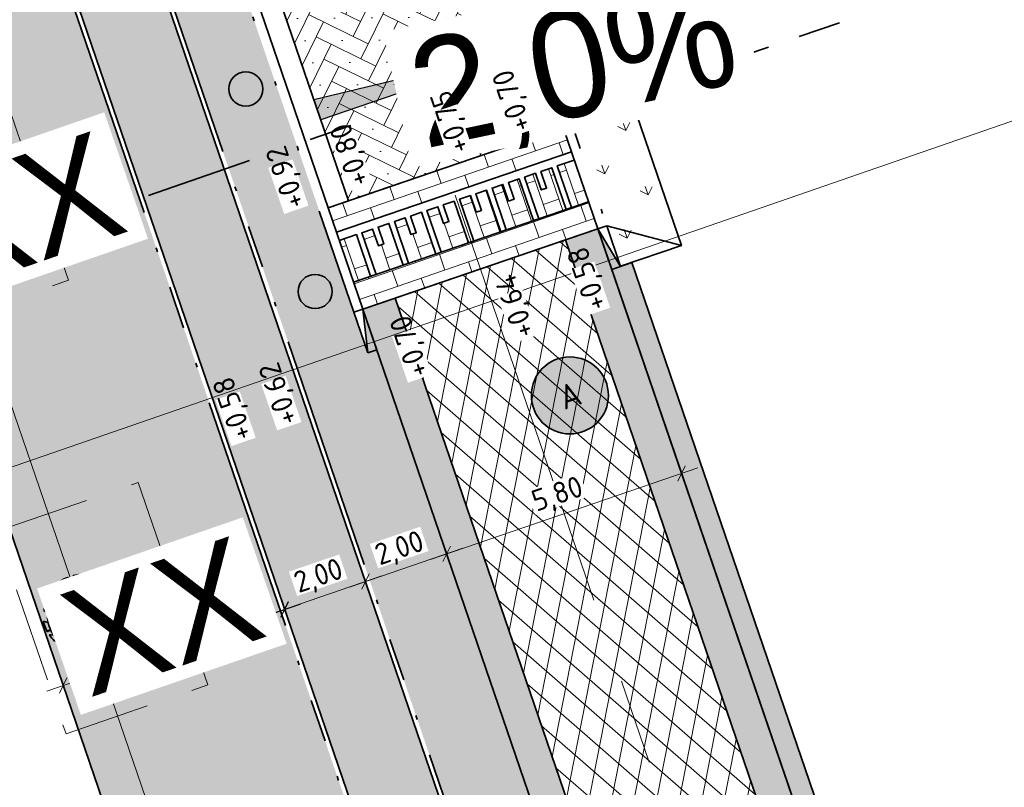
# Model space of a CAD drawing. Header units: metres. Extents: x 264779 to 275389, y 575281 to 580396.
# Tile 142 of 174: x 265524 to 265547, y 576939 to 576957. Entities that reach past the tile are written whole.
import ezdxf
from ezdxf.enums import TextEntityAlignment as Align

# ---------------------------------------------------------------- set-up
doc = ezdxf.new("R2018")
doc.units = ezdxf.units.M
doc.set_wipeout_variables(frame=1)
for name, pattern in [('AL-TEKENBLADGRENS', [11.5, 2.5, -1.5, 1, -1.5, 1, -1.5, 2.5]), ('AM-AS', [16, 10, -2, 2, -2]), ('B-WE-RI-HWA_HUISAANSLUITING_PVC_125-G', [10, 3.25, -0.75, 1.25, -0.75, 1.25, -0.75, 1.25, -0.75]), ('B-WE-VH-KANTOPSLUITING_OPSLUITBAND_[AFMETINGEN1]-G', [10, 5.5, -0.875, 0, -0.875, 1, -0.875, 0, -0.875]), ('B-WE-VH-KANTOPSLUITING_TROTTOIRBAND_RWS_[AFMETINGEN1]-G', [10, 2.5, -1.5, 0, -1.5, 0, -1.5, 0, -1.5, 0, -1.5]), ('HIDDEN', [9.525, 6.35, -3.175])]:
    doc.linetypes.add(name, pattern=pattern)
for name, color, linetype, lineweight, true_color in [('B-WE-KL-TRACE-A', 9, 'Continuous', 13, 0x808080), ('N-GV-GR-BOOM-S', 7, 'Continuous', 35, 0x00a500), ('N-GV-GR-GRAS_BERMKRUIDENMENGSEL-A', 7, 'Continuous', 18, 0x00a500), ('N-OI-RI-BELUCHTINGSDRAINAGE_PVC_160-G', 3, 'B-WE-RI-DRAINAGE_PVC_160-G', 35, 0x00ff00), ('N-OI-RI-HWA_KOLKAANSLUITING_PVC_160-G', 150, 'B-WE-RI-HWA_HUISAANSLUITING_PVC_125-G', 35, 0x007fff), ('N-WE-RI-HWA_KOLK-S', 150, 'Continuous', 25, 0x007fff), ('N-WE-VH-VERHARDING_STRAATBAKSTEEN_DIKFORMAAT_HALF_ROOD-PAARS -A', 7, 'Continuous', 18, 0xa45729), ('N-WE-VH-VERHARDING_STRAATBAKSTEEN_DIKFORMAAT_KEPER-ROOD-PAARS-A', 7, 'Continuous', 18, 0xa45729), ('N-WE-VH-VERHARDING_STRAATBAKSTEEN_WAALFORMAAT_HALF_PAARS-BRUIN-A', 7, 'Continuous', 18, 0x66332b)]:
    doc.layers.add(name, color=color, linetype=linetype, lineweight=lineweight, true_color=true_color)
for name, color, linetype, lineweight in [('N-WA-RI-DETAIL1-G', 1, 'HIDDEN', 18), ('N-WE-AM-AS-G', 10, 'AM-AS', 18), ('N-WE-GW-BERM-G', 90, 'Continuous', 35), ('N-WE-GW-TALUD_KRUIN-G', 3, 'Continuous', 35), ('N-WE-OG-TOPOGRAFIE-G', 7, 'Continuous', 35), ('N-WE-VH-GOOT_SBS-G', 40, 'Continuous', 35), ('N-WE-VH-KANTOPSLUITING_ELEMENT_EINDVERLOOPBAND_110-220x250-G', 40, 'Continuous', 35), ('N-WE-VH-KANTOPSLUITING_OPSLUITBAND_100x200-G', 60, 'B-WE-VH-KANTOPSLUITING_OPSLUITBAND_[AFMETINGEN1]-G', 35), ('N-WE-VH-KANTOPSLUITING_TROTTOIRBAND_RWS_110-220x250-G', 60, 'B-WE-VH-KANTOPSLUITING_TROTTOIRBAND_RWS_[AFMETINGEN1]-G', 35), ('N-WE-VH-VERHARDING_ASFALT-A', 40, 'Continuous', 18), ('N-WE-VH-VERHARDING_ASFALT-G', 40, 'Continuous', 35), ('N-WE-VH-VERHARDING_ASFALT_SLIJTLAAG-A', 40, 'Continuous', 18), ('N-WE-VH-VERHARDING_BETON-A', 254, 'Continuous', 18), ('N-WE-VH-VERHARDING_STRAATBAKSTEEN_DIKFORMAAT_KEPER-G', 40, 'Continuous', 35), ('N-WE-VH-VERHARDING_STRAATBAKSTEEN_WAALFORMAAT_HALF-G', 40, 'Continuous', 35), ('N-XX-AL-HOOGTELABEL-T25-M', 7, 'Continuous', 25), ('N-XX-AL-TOPOGRAFIE-G', 7, 'Continuous', 35), ('N-XX-AL-VERWIJZING-S', 7, 'Continuous', 25), ('X-XX-AL-AANPIJLING-T25', 7, 'Continuous', 25), ('X-XX-AL-SITUATIEGRENS-G', 7, 'AL-TEKENBLADGRENS', 35), ('X-XX-AL-VERKANTING_ÉÉN_OOR-S', 7, 'Continuous', 25)]:
    doc.layers.add(name, color=color, linetype=linetype, lineweight=lineweight)
doc.layers.add('X-XX-AL-HULPLAAG-G', color=6, linetype='Continuous', lineweight=18, plot=False)
doc.styles.add('NLCS-ISO', font='NLCS-ISO.ttf')
doc.styles.add('NLCS-ISO-ANNOTATIVE-T25', font='NLCS-ISO.ttf', dxfattribs={"height": 2.5})
doc.styles.add('NLCS-ISO-M1000-T25', font='NLCS-ISO.ttf', dxfattribs={"height": 2.5})
doc.styles.get("Standard").update_dxf_attribs({"font": 'arial.ttf'})
doc.linetypes.add('B-WE-RI-DRAINAGE_PVC_160-G', pattern='A,10.25,-3,[160,NLCS.shx,S=0.25,R=0,X=0,Y=0],-3.5,["o",Standard,S=1,R=0,X=-0.35,Y=-0.35],-3.25', length=20)
doc.dimstyles.new('NLCS-ANNOTATIVE-T25-SCHRAP', dxfattribs={"dimtxt": 2.5, "dimasz": 1.4, "dimexe": 2, "dimexo": 2, "dimgap": 0.7, "dimtad": 1, "dimzin": 0, "dimtxsty": 'NLCS-ISO-ANNOTATIVE-T25', "dimblk": 'OBLIQUE', "dimcen": 2.5, "dimdle": 2, "dimclrd": 256, "dimclre": 256, "dimclrt": 256, "dimadec": 1, "dimazin": 0, "dimtfac": 1, "dimtofl": 0, "dimtmove": 1, "dimatfit": 0, "dimldrblk": 'OBLIQUE', "dimfxl": 2, "dimfxlon": 1, "dimtfillclr": 256, "dimtolj": 1, "dimtzin": 0, "dimlwd": 18, "dimlwe": 18, "dimarcsym": 0})
pattern_1 = [(109.0885258, (229379.4453, 679350.7839), (-1.011904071, 0.491604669), [0.2109375, -1.380052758]), (64.0885258, (229379.4453, 679350.7839), (-1.011904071, 0.491604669), [0.2109375, -0.9140625]), (154.0885258, (229379.4453, 679350.7839), (-0.491604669, -1.011904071), [0.2109375, -0.9140625])]
pattern_2 = [(289.04055237, (459988.66657, 1037120.4649), (0.930197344, -0.91073834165), [0.388125, -0.388125]), (19.040552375, (459988.66657, 1037120.4649), (-0.1266208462, 0.3668898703), [])]
pattern_3 = [(63.89148067, (53431.0888, 115509.4455), (-1.01020742, 0.4950817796), []), (63.89148067, (53431.1034, 115509.4029), (-0.50510371, 0.2475408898), [-0.16875, 0.225, -0.16875]), (63.89148067, (53431.118, 115509.3603), (-1.01020742, 0.4950817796), []), (153.89148067, (53431.0888, 115509.4455), (-0.4950817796, -1.01020742), []), (153.89148067, (53431.1034, 115509.4029), (-0.2475408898, -0.50510371), [-0.16875, 0.225, -0.16875]), (153.89148067, (53431.118, 115509.3603), (-0.4950817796, -1.01020742), [])]

# ---------------------------------------------------------------- blocks, each defined once
blk = doc.blocks.new('_Oblique')
at = {"color": 0, "linetype": 'ByBlock', "lineweight": -2}
blk.add_line((-0.5, -0.5), (0.5, 0.5), dxfattribs=at)
blk = doc.blocks.new('*D285')
at = {"layer": 'Defpoints', "color": 0, "transparency": 16777216}
for p in [(265532.356, 576950.047), (265532.419, 576943.686), (265532.419, 576943.686)]:
    blk.add_point(p, dxfattribs=at)
at = {"layer": 'X-XX-AL-AANPIJLING-T25', "lineweight": 18, "transparency": 16777216}
for p, q in [((265534.182, 576944.712), (265534.441, 576943.955)), ((265534.69, 576944.463), (265532.041, 576943.557)), ((265532.419, 576943.686), (265532.549, 576943.308))]:
    blk.add_line(p, q, dxfattribs=at)
at = {"layer": 'X-XX-AL-AANPIJLING-T25', "lineweight": 18, "transparency": 16777216, "xscale": 0.28, "yscale": 0.28, "zscale": 0.28}
for p, rotation in [((265534.312, 576944.334), 18.89148066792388), ((265532.419, 576943.686), 198.8914806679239)]:
    blk.add_blockref('_Oblique', p, dxfattribs=dict(at, rotation=rotation))
at = {"layer": 'X-XX-AL-AANPIJLING-T25', "transparency": 16777216, "insert": (265533.223, 576944.426), "char_height": 0.5, "attachment_point": 5, "rotation": 18.8915, "style": 'NLCS-ISO-ANNOTATIVE-T25', "bg_fill": 3, "box_fill_scale": 1.1, "bg_fill_color": 256, "bg_fill_true_color": 13158600, "bg_fill_transparency": 0}
blk.add_mtext('\\A1;2,00', dxfattribs=at)
blk = doc.blocks.new('*D286')
at = {"layer": 'Defpoints', "color": 0, "transparency": 16777216}
for p in [(265532.419, 576943.686), (265530.527, 576943.039), (265530.527, 576943.039)]:
    blk.add_point(p, dxfattribs=at)
at = {"layer": 'X-XX-AL-AANPIJLING-T25', "lineweight": 18, "transparency": 16777216}
for p, q in [((265532.798, 576943.816), (265530.149, 576942.909)), ((265532.419, 576943.686), (265532.549, 576943.308)), ((265530.527, 576943.039), (265530.657, 576942.66))]:
    blk.add_line(p, q, dxfattribs=at)
at = {"layer": 'X-XX-AL-AANPIJLING-T25', "lineweight": 18, "transparency": 16777216, "xscale": 0.28, "yscale": 0.28, "zscale": 0.28}
for p, rotation in [((265532.419, 576943.686), 18.89148066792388), ((265530.527, 576943.039), 198.8914806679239)]:
    blk.add_blockref('_Oblique', p, dxfattribs=dict(at, rotation=rotation))
at = {"layer": 'X-XX-AL-AANPIJLING-T25', "transparency": 16777216, "insert": (265531.331, 576943.779), "char_height": 0.5, "attachment_point": 5, "rotation": 18.8915, "style": 'NLCS-ISO-ANNOTATIVE-T25', "bg_fill": 3, "box_fill_scale": 1.1, "bg_fill_color": 256, "bg_fill_true_color": 13158600, "bg_fill_transparency": 0}
blk.add_mtext('\\A1;2,00', dxfattribs=at)
blk = doc.blocks.new('*D293')
at = {"layer": 'Defpoints', "color": 0, "transparency": 16777216}
for p in [(265530.527, 576943.039), (265525.356, 576941.256), (265525.356, 576941.256)]:
    blk.add_point(p, dxfattribs=at)
at = {"layer": 'X-XX-AL-AANPIJLING-T25', "lineweight": 18, "transparency": 16777216}
for p, q in [((265530.909, 576943.157), (265524.978, 576941.127)), ((265530.531, 576943.027), (265530.66, 576942.649)), ((265525.356, 576941.256), (265525.486, 576940.878))]:
    blk.add_line(p, q, dxfattribs=at)
at = {"layer": 'X-XX-AL-AANPIJLING-T25', "lineweight": 18, "transparency": 16777216, "xscale": 0.28, "yscale": 0.28, "zscale": 0.28}
for p, rotation in [((265530.531, 576943.027), 18.89148066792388), ((265525.356, 576941.256), 198.8914806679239)]:
    blk.add_blockref('_Oblique', p, dxfattribs=dict(at, rotation=rotation))
at = {"layer": 'X-XX-AL-AANPIJLING-T25', "transparency": 16777216, "insert": (265527.801, 576942.558), "char_height": 0.5, "attachment_point": 5, "rotation": 18.8915, "style": 'NLCS-ISO-ANNOTATIVE-T25', "bg_fill": 3, "box_fill_scale": 1.1, "bg_fill_color": 256, "bg_fill_true_color": 13158600, "bg_fill_transparency": 0}
blk.add_mtext('\\A1;5,47', dxfattribs=at)
blk = doc.blocks.new('*D296')
at = {"layer": 'Defpoints', "color": 0, "transparency": 16777216}
for p in [(265537.844, 576951.925), (265532.356, 576950.047), (265534.312, 576944.334)]:
    blk.add_point(p, dxfattribs=at)
at = {"layer": 'X-XX-AL-AANPIJLING-T25', "lineweight": 18, "transparency": 16777216}
for p, q in [((265539.67, 576946.59), (265539.929, 576945.833)), ((265540.178, 576946.341), (265533.933, 576944.204)), ((265534.182, 576944.712), (265534.441, 576943.955))]:
    blk.add_line(p, q, dxfattribs=at)
at = {"layer": 'X-XX-AL-AANPIJLING-T25', "lineweight": 18, "transparency": 16777216, "xscale": 0.28, "yscale": 0.28, "zscale": 0.28}
for p, rotation in [((265539.799, 576946.212), 18.89148066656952), ((265534.312, 576944.334), 198.8914806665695)]:
    blk.add_blockref('_Oblique', p, dxfattribs=dict(at, rotation=rotation))
at = {"layer": 'X-XX-AL-AANPIJLING-T25', "transparency": 16777216, "insert": (265536.913, 576945.689), "char_height": 0.5, "attachment_point": 5, "rotation": 18.8915, "style": 'NLCS-ISO-ANNOTATIVE-T25', "bg_fill": 3, "box_fill_scale": 1.1, "bg_fill_color": 256, "bg_fill_true_color": 13158600, "bg_fill_transparency": 0}
blk.add_mtext('\\A1;5,80', dxfattribs=at)
blk = doc.blocks.new('*U181')
h = blk.add_hatch(color=256)
h.dxf.hatch_style = 1
h.paths.add_polyline_path([(0, 0.22), (1, 0), (1, 0.22)])
for p, q in [((1, 0), (0, 0.22)), ((0, 0), (0, 0.22)), ((0, 0.22), (1, 0.22)), ((1, 0), (0, 0)), ((1, 0.22), (1, 0))]:
    blk.add_line(p, q)
blk = doc.blocks.new('*U268')
blk.add_wipeout([(-1.125, 0.75), (1.125, 0.75), (1.125, -0.75), (-1.125, -0.75)])
h = blk.add_hatch(color=256)
h.dxf.hatch_style = 1
h.paths.add_polyline_path([(0, 0), (-1.125, 0.75), (-1.125, -0.75)])
h.paths.add_polyline_path([(1.125, -0.75), (1.125, 0.75), (0, 0)])
for p, q in [((-1.125, -0.75), (1.125, 0.75)), ((1.125, -0.75), (-1.125, 0.75))]:
    blk.add_line(p, q)
at = {"flags": 128}
blk.add_lwpolyline([(-1.125, -0.75), (1.125, -0.75), (1.125, 0.75), (-1.125, 0.75)], close=True, dxfattribs=at)
blk = doc.blocks.new('*U249')
h = blk.add_hatch(color=256)
h.dxf.hatch_style = 1
h.paths.add_polyline_path([(25.29, 8.66), (0, 0), (-0.81, 2.37)])
at = {"flags": 128}
blk.add_lwpolyline([(25.29, 8.66), (0, 0), (-0.81, 2.37), (25.29, 8.66)], dxfattribs=at)
at = {"lineweight": 30, "flags": 58}
blk.add_attdef('HELLING', text='', height=2.5, rotation=11.8915, dxfattribs=at).set_placement((9.53, 8.86), align=Align.TOP_LEFT)
blk = doc.blocks.new('BOOM')
blk.add_lwpolyline([(0.4, 4.34), (0.41, 4.35), (0.41, 4.36), (0.42, 4.37), (0.43, 4.38), (0.44, 4.38), (0.44, 4.39), (0.45, 4.4), (0.46, 4.41), (0.46, 4.42), (0.47, 4.43), (0.47, 4.44), (0.48, 4.46), (0.48, 4.48), (0.47, 4.5), (0.47, 4.53), (0.44, 4.64, -0.52938), (0.49, 4.7, -0.087139), (2.05, 4.26, -0.372341), (2.11, 4.12), (2.17, 3.8), (2.01, 3.64), (1.84, 3.67), (1.63, 3.52), (1.71, 3.32), (1.92, 3.25), (2.5, 3.38), (2.64, 3.31), (2.63, 3.18), (2.5, 3.1), (2.38, 2.71), (2.53, 2.46), (2.92, 3.09, -0.504641), (3.14, 2.89, 0.331948), (3.27, 2.69, 0.282008), (3.68, 2.77), (3.65, 2.75, -0.512156), (3.84, 2.75, -0.16076), (4.7, -0.05), (4.59, -0.16), (4.59, -0.27), (4.48, -0.29), (4.5, -0.4), (4.33, -0.35), (4.28, -0.48), (4.48, -0.61), (4.55, -0.66), (4.66, -0.55, -0.106371), (4, -2.41), (3.42, -2.03), (3.31, -2.1), (3.24, -1.79), (3.03, -1.54), (2.79, -1.55), (2.79, -1.83), (2.61, -2.47), (2.64, -2.59), (2.77, -2.61), (3.62, -2.93, -0.236298), (-0.21, -4.62, 0.159625), (-0.32, -4.4, 0.350802), (-0.29, -4.17, -0.504641), (-0.55, -4.05), (-0.49, -3.84), (-0.6, -3.65), (-0.74, -3.67), (-0.76, -3.82), (-0.87, -3.88), (-1, -3.79), (-1.11, -3.2), (-1.19, -3.12), (-1.4, -3.13), (-1.46, -3.38), (-1.55, -3.41), (-1.63, -3.62), (-1.85, -3.5, 0.733583), (-1.77, -3.66, -0.861625), (-1.72, -3.81, 0.279978), (-1.88, -4.05), (-1.88, -4.06, -0.827056), (-2.04, -4.23, -0.116774), (-3.83, -2.36), (-3.79, -2.35), (-3.76, -2.34), (-3.74, -2.33), (-3.72, -2.32), (-3.71, -2.31), (-3.7, -2.3), (-3.69, -2.29), (-3.47, -2.01), (-3.47, -2), (-3.47, -1.99), (-3.46, -1.99), (-3.46, -1.98), (-3.46, -1.97), (-3.45, -1.96), (-3.45, -1.95), (-3.44, -1.94), (-3.44, -1.92), (-3.43, -1.91), (-3.42, -1.9), (-3.42, -1.88), (-3.41, -1.87), (-3.4, -1.85), (-3.39, -1.84), (-3.39, -1.82), (-3.38, -1.81), (-3.38, -1.79), (-3.38, -1.78), (-3.38, -1.77), (-3.38, -1.76), (-3.38, -1.75), (-3.38, -1.74), (-3.39, -1.73), (-3.4, -1.73), (-3.4, -1.72), (-3.41, -1.72), (-3.42, -1.72), (-3.43, -1.72), (-3.44, -1.72), (-3.45, -1.72), (-3.46, -1.71), (-3.47, -1.71), (-3.48, -1.71), (-3.49, -1.7), (-3.5, -1.69), (-3.52, -1.68), (-3.53, -1.67), (-3.54, -1.67), (-3.55, -1.66), (-3.56, -1.65), (-3.58, -1.64), (-3.59, -1.62), (-3.6, -1.61), (-3.83, -1.87), (-3.84, -1.86), (-3.85, -1.84), (-3.86, -1.83), (-3.87, -1.81), (-3.88, -1.8), (-3.89, -1.79), (-3.91, -1.78), (-3.94, -1.77), (-3.98, -1.78), (-4.04, -1.79), (-4.11, -1.81, -0.040997), (-4.42, -0.95), (-4.26, -0.97), (-4.11, -1.07), (-4.04, -1), (-3.95, -0.85), (-4.03, -0.72), (-3.99, -0.52), (-4.17, -0.51), (-4.29, -0.39), (-4.51, -0.53, -0.05814), (-4.6, 0.76), (-4.47, 0.74), (-3.96, 0.34), (-3.74, 0.41), (-2.88, 0.64), (-2.81, 0.92), (-3.14, 1.05), (-3.19, 1.16), (-3.8, 1.46), (-3.81, 1.63), (-4.02, 1.8), (-4.1, 1.97), (-3.96, 2.19), (-3.65, 2.24), (-3.36, 2.43), (-3.36, 2.62), (-3.54, 2.83), (-3.49, 2.92), (-3.56, 3.05, -0.13428), (-1.53, 4.46, -0.541727), (-1.47, 4.41), (-1.48, 4.28), (-1.48, 4.21), (-1.47, 4.16), (-1.46, 4.12), (-1.44, 4.09), (-1.42, 4.07), (-1.39, 4.05), (-1.37, 4.03), (-1.35, 4.02), (-1.33, 4), (-1.32, 3.99), (-1.3, 3.97), (-1.29, 3.96), (-1.27, 3.95), (-1.26, 3.94), (-1.24, 3.94), (-1.23, 3.94), (-1.21, 3.94), (-1.19, 3.95), (-1.17, 3.96), (-1.15, 3.97), (-1.14, 3.98), (-1.12, 3.99), (-1.1, 4), (-1.08, 4), (-1.06, 4.01), (-1.04, 4.01), (-1.02, 4.01), (-1, 4.02), (-0.98, 4.02), (-0.97, 4.02), (-0.95, 4.03), (-0.94, 4.04), (-0.92, 4.05), (-0.91, 4.06), (-0.9, 4.08), (-0.89, 3.99), (-0.87, 3.96), (-0.77, 3.8), (-0.56, 3.68), (-0.85, 4.16), (-0.85, 4.17), (-0.85, 4.18), (-0.84, 4.2), (-0.84, 4.21), (-0.85, 4.23), (-0.85, 4.24), (-0.86, 4.25), (-0.88, 4.27), (-0.9, 4.28), (-0.92, 4.3), (-0.94, 4.32), (-0.97, 4.35), (-1, 4.38), (-1.03, 4.42), (-1.11, 4.52, -0.543104), (-1.08, 4.59, -0.046766), (-0.22, 4.72, -0.385168), (-0.17, 4.68), (-0.14, 4.5), (-0.13, 4.45), (-0.11, 4.41), (-0.1, 4.38), (-0.08, 4.37), (-0.06, 4.36), (-0.04, 4.36), (-0.03, 4.36), (-0.01, 4.36), (0.01, 4.35), (0.02, 4.35), (0.04, 4.34), (0.06, 4.34), (0.07, 4.33), (0.09, 4.32), (0.1, 4.32), (0.11, 4.31), (0.13, 4.3), (0.14, 4.3), (0.15, 4.29), (0.17, 4.28), (0.18, 4.28), (0.19, 4.27), (0.19, 4.26), (0.2, 4.25), (0.21, 4.24), (0.21, 4.23), (0.22, 4.23), (0.22, 4.22), (0.23, 4.21), (0.23, 4.21), (0.24, 4.2), (0.25, 4.2), (0.26, 4.2), (0.27, 4.21), (0.28, 4.21), (0.29, 4.22), (0.3, 4.22), (0.31, 4.23), (0.32, 4.24), (0.33, 4.26), (0.34, 4.27), (0.35, 4.28), (0.36, 4.3), (0.37, 4.31), (0.38, 4.32), (0.39, 4.33)], format="xyb", close=True)
blk.add_circle((0, 0), 0.138)
at = {"lineweight": 30, "flags": 104}
blk.add_attdef('01', text='', height=1.8, dxfattribs=at).set_placement((-2.45, 3.09), align=Align.TOP_LEFT)
blk = doc.blocks.new('SAL-VERWIJZING_VERHARDINGAANDUIDING-SO')
at = {"true_color": 0xffffff}
h = blk.add_hatch(color=7, dxfattribs=at)
edge = h.paths.add_edge_path()
edge.add_arc((0, 0), 4, 0, 360)
at = {"linetype": 'Continuous', "lineweight": 35}
blk.add_circle((0, 0), 4, dxfattribs=at)
at = {"color": 250, "lineweight": 25, "style": 'NLCS-ISO'}
blk.add_attdef('NR', text='', height=2.5, dxfattribs=at).set_placement((0, 0), align=Align.MIDDLE_CENTER)

msp = doc.modelspace()

# ---------------------------------------------------------------- hatches: boundary and pattern name
at = {"layer": 'B-WE-KL-TRACE-A'}
h = msp.add_hatch(dxfattribs=at)
h.set_pattern_fill('DOTS', color=256, scale=0.5)
h.set_pattern_definition([(0, (265713.50372, 576754.34745), (0.079375, 0.15875), [0, -0.15875])])
h.paths.add_polyline_path([(265257.497, 576901.576), (265280.092, 576836.285), (265298.31, 576783.268), (265291.791, 576781.392), (265239.384, 576934.357), (265222.655, 576983.209), (265230.7, 576979.939), (265245.297, 576937.421), (265245.427, 576937.04)])
h.paths.add_polyline_path([(265223.141, 576984.793), (265219.917, 576993.606), (265211.971, 577028.584), (265210.547, 577042.097), (265222.786, 577002.989), (265229.989, 576982.009)])
h.paths.add_polyline_path([(265207.488, 577055.376), (265208.876, 577042.208), (265202.774, 577069.069)])
h.paths.add_polyline_path([(265194.59, 577097.909), (265209.11, 577055.736), (265209.669, 577050.426), (265224.354, 577003.504), (265246.856, 576937.963), (265259.058, 576902.111), (265281.655, 576836.813), (265331.28, 576692.401), (265402.247, 576711.023), (265417.831, 576715.057), (265434.246, 576719.393), (265450.777, 576723.65), (265466.98, 576727.876), (265483.558, 576732.243), (265517.748, 576741.103), (265533.987, 576745.376), (265551.26, 576749.845), (265566.674, 576753.911), (265582.241, 576757.871), (265589.311, 576759.685), (265591.043, 576760.329), (265486.412, 577064.17), (265488.303, 577064.821), (265593.602, 576759.04), (265591.727, 576758.343), (265591.58, 576758.769), (265589.803, 576758.108), (265582.65, 576756.272), (265567.088, 576752.314), (265551.677, 576748.248), (265534.403, 576743.779), (265518.165, 576739.506), (265483.975, 576730.646), (265467.398, 576726.28), (265451.191, 576722.053), (265434.662, 576717.796), (265418.248, 576713.46), (265402.664, 576709.426), (265330.216, 576690.416), (265298.846, 576781.706), (265290.739, 576779.372), (265237.824, 576933.823), (265212.508, 577007.744), (265210.34, 577028.314), (265197.8, 577083.516), (265193.03, 577097.371)])
at = {"layer": 'N-GV-GR-GRAS_BERMKRUIDENMENGSEL-A'}
h = msp.add_hatch(dxfattribs=at)
h.set_pattern_fill('AGR-KRUIDEN', color=256, scale=0.5625, pattern_type=2)
h.set_pattern_definition(pattern_1)
edge = h.paths.add_edge_path()
edge.add_line((265544.192, 576895.666), (265546.356, 576896.476))
edge.add_line((265546.356, 576896.476), (265508.74, 577006.395))
edge.add_line((265508.74, 577006.395), (265502.494, 577024.584))
edge.add_line((265502.494, 577024.584), (265501.502, 577024.714))
edge.add_arc((265500.991, 577016.9), 7.83, 86.2552, 97.004)
edge.add_line((265500.036, 577024.672), (265499.053, 577024.486))
edge.add_line((265499.053, 577024.486), (265499.122, 577024.136))
edge.add_line((265499.122, 577024.136), (265499.682, 577022.506))
edge.add_line((265499.682, 577022.506), (265496.419, 577021.386))
edge.add_line((265496.419, 577021.386), (265497.88, 577017.13))
edge.add_line((265497.88, 577017.13), (265499.544, 577012.439))
edge.add_line((265499.544, 577012.439), (265501.088, 577012.255))
edge.add_line((265501.088, 577012.255), (265540.334, 576897.439))
edge.add_line((265540.334, 576897.439), (265543.159, 576898.476))
edge.add_line((265543.159, 576898.476), (265544.192, 576895.666))
edge = h.paths.add_edge_path()
edge.add_line((265546.66, 576895.587), (265544.512, 576894.792))
edge.add_line((265544.512, 576894.792), (265545.439, 576892.27))
edge.add_line((265545.439, 576892.27), (265542.476, 576891.172))
edge.add_line((265542.476, 576891.172), (265587.997, 576757.999))
edge.add_line((265587.997, 576757.999), (265589.325, 576758.45))
edge.add_line((265589.325, 576758.45), (265589.374, 576758.308))
edge.add_arc((265586.801, 576765.883), 8, 288.7583, 298.8426)
edge.add_line((265590.66, 576758.875), (265589.455, 576762.422))
edge.add_line((265589.455, 576762.422), (265590.43, 576767.326))
edge.add_line((265590.43, 576767.326), (265573.686, 576816.611))
edge.add_line((265573.686, 576816.611), (265546.66, 576895.587))
h = msp.add_hatch(dxfattribs=at)
h.set_pattern_fill('AGR-KRUIDEN', color=256, scale=0.5625, pattern_type=2)
h.set_pattern_definition([(109.0885258, (229273.9467, 679383.4868), (-1.011904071, 0.491604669), [0.2109375, -1.380052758]), (64.0885258, (229273.9467, 679383.4868), (-1.011904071, 0.491604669), [0.2109375, -0.9140625]), (154.0885258, (229273.9467, 679383.4868), (-0.491604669, -1.011904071), [0.2109375, -0.9140625])])
h.paths.add_polyline_path([(265537.241, 576954.366), (265538.052, 576951.996), (265538.377, 576951.051), (265539.795, 576951.536), (265538.661, 576954.851, -0.412379), (265542.532, 576962.813), (265543.603, 576963.188), (265543.108, 576964.604), (265542.164, 576964.274), (265542.037, 576964.23, 0.412379)])
h = msp.add_hatch(dxfattribs=at)
h.set_pattern_fill('AGR-KRUIDEN', color=256, scale=0.5625, pattern_type=2)
h.set_pattern_definition(pattern_1)
edge = h.paths.add_edge_path()
edge.add_line((265532.681, 576949.102), (265532.473, 576949.03))
edge.add_line((265532.473, 576949.03), (265528.235, 576961.411))
edge.add_line((265528.235, 576961.411), (265526.646, 576960.867))
edge.add_line((265526.646, 576960.867), (265575.768, 576817.321))
edge.add_line((265575.768, 576817.321), (265592.702, 576767.475))
edge.add_line((265592.702, 576767.475), (265591.728, 576762.571))
edge.add_line((265591.728, 576762.571), (265592.508, 576760.276))
edge.add_arc((265586.801, 576765.883), 8, 315.5076, 378.764)
edge.add_line((265594.376, 576768.456), (265577.567, 576817.934))
edge.add_line((265577.567, 576817.934), (265532.681, 576949.102))
at = {"layer": 'N-WE-VH-VERHARDING_ASFALT-A'}
h = msp.add_hatch(dxfattribs=at)
h.set_pattern_fill('AVH-ASFALT', color=256, scale=2.5875, angle=359.803, style=0, pattern_type=2)
h.set_pattern_definition([(78.89148067, (53431.1034, 115509.4029), (-0.50780413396, 0.0997056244), []), (138.89148067, (53431.1034, 115509.4029), (-0.3402496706, -0.38991846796), [])])
h.paths.add_polyline_path([(265537.087, 576951.666), (265533.113, 576950.306), (265578.324, 576818.193), (265595.133, 576768.714), (265599.11, 576770.065), (265582.299, 576819.548)])
at = {"layer": 'N-WE-VH-VERHARDING_ASFALT_SLIJTLAAG-A'}
h = msp.add_hatch(dxfattribs=at)
h.set_pattern_fill('AVH-OVERIG_01', color=256, scale=1.125, angle=359.803, style=0, pattern_type=2)
h.set_pattern_definition(pattern_3)
h.paths.add_polyline_path([(265537.844, 576951.925), (265537.087, 576951.666), (265582.299, 576819.548), (265599.11, 576770.065), (265599.868, 576770.322), (265583.056, 576819.806)])
h = msp.add_hatch(dxfattribs=at)
h.set_pattern_fill('AVH-OVERIG_01', color=256, scale=1.125, angle=359.803, style=0, pattern_type=2)
h.set_pattern_definition(pattern_3)
h.paths.add_polyline_path([(265533.113, 576950.306), (265532.356, 576950.047), (265577.567, 576817.934), (265594.376, 576768.456), (265595.133, 576768.714), (265578.324, 576818.193)])
at = {"layer": 'N-WE-VH-VERHARDING_BETON-A'}
h = msp.add_hatch(color=256, dxfattribs=at)
h.dxf.hatch_style = 1
edge = h.paths.add_edge_path()
edge.add_arc((265529.623, 576955.194), 0.4, 0, 360)
h = msp.add_hatch(color=256, dxfattribs=at)
h.dxf.hatch_style = 1
edge = h.paths.add_edge_path()
edge.add_arc((265531.242, 576950.463), 0.4, 0, 360)
at = {"layer": 'N-WE-VH-VERHARDING_STRAATBAKSTEEN_DIKFORMAAT_HALF_ROOD-PAARS -A'}
h = msp.add_hatch(dxfattribs=at)
h.set_pattern_fill('AVH-BSS_DIKFORMAAT_HALFST', color=256, scale=28.125, angle=269.952, pattern_type=2)
h.set_pattern_definition(pattern_2)
h.paths.add_polyline_path([(265531.741, 576951.846), (265537.228, 576953.724), (265537.033, 576954.294), (265536.56, 576954.132), (265532.019, 576952.578), (265531.546, 576952.416)])
h = msp.add_hatch(dxfattribs=at)
h.set_pattern_fill('AVH-BSS_DIKFORMAAT_HALFST', color=256, scale=28.125, angle=539.803, pattern_type=2)
h.set_pattern_definition([(198.89148067, (459988.66657, 1037120.4649), (-0.91315543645, -0.9278246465), [0.388125, -0.388125]), (288.89148067, (459988.66657, 1037120.4649), (0.36721806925, 0.12566584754), [])])
h.paths.add_polyline_path([(265532.718, 576951.532), (265532.585, 576951.922), (265532.331, 576951.835), (265532.665, 576950.861), (265533.298, 576951.078), (265532.965, 576952.052), (265532.711, 576951.966), (265532.845, 576951.576)])
h.paths.add_polyline_path([(265533.726, 576952.313), (265533.472, 576952.226), (265533.605, 576951.836), (265533.479, 576951.793), (265533.345, 576952.183), (265533.092, 576952.096), (265533.425, 576951.121), (265534.059, 576951.338)])
h.paths.add_polyline_path([(265534.239, 576952.053), (265534.106, 576952.443), (265533.852, 576952.356), (265534.186, 576951.382), (265534.82, 576951.599), (265534.486, 576952.573), (265534.233, 576952.486), (265534.366, 576952.096)])
h.paths.add_polyline_path([(265535.247, 576952.833), (265534.993, 576952.747), (265535.127, 576952.357), (265535, 576952.313), (265534.867, 576952.703), (265534.613, 576952.616), (265534.947, 576951.642), (265535.581, 576951.859)])
h.paths.add_polyline_path([(265536.008, 576953.094), (265535.754, 576953.007), (265535.888, 576952.617), (265535.761, 576952.574), (265535.627, 576952.964), (265535.374, 576952.877), (265535.707, 576951.902), (265536.341, 576952.119)])
h.paths.add_polyline_path([(265536.468, 576952.163), (265537.102, 576952.379), (265536.768, 576953.354), (265536.515, 576953.267), (265536.648, 576952.877), (265536.521, 576952.834), (265536.388, 576953.224), (265536.135, 576953.137)])
h.paths.add_polyline_path([(265537.229, 576952.423), (265537.627, 576952.559), (265537.294, 576953.534), (265536.895, 576953.397)])
h.paths.add_polyline_path([(265532.139, 576950.681), (265532.538, 576950.818), (265532.204, 576951.792), (265531.806, 576951.656)])
h = msp.add_hatch(dxfattribs=at)
h.set_pattern_fill('AVH-BSS_DIKFORMAAT_HALFST', color=256, scale=28.125, angle=269.952, pattern_type=2)
h.set_pattern_definition(pattern_2)
h.paths.add_polyline_path([(265532.139, 576950.681), (265532.356, 576950.047), (265537.844, 576951.925), (265537.627, 576952.559)])
at = {"layer": 'N-WE-VH-VERHARDING_STRAATBAKSTEEN_DIKFORMAAT_KEPER-ROOD-PAARS-A'}
h = msp.add_hatch(dxfattribs=at)
h.set_pattern_fill('AVH-SBS_DIKFORMAAT_KEPER', color=256, scale=28.125, angle=224.86, pattern_type=2)
h.set_pattern_definition([(243.94852576, (71081.12664, 116682.96285), (0.1782353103, -0.51914757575), [1.5525, -0.77625]), (153.94852576, (71082.1727, 116682.45148), (0.1782353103, -0.51914757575), [1.5525, -0.77625]), (243.94852576, (71080.87485, 116682.0059), (0.1782353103, -0.51914757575), [0, -2.32875]), (243.94852576, (71081.56445, 116682.5328), (0.1782353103, -0.51914757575), [0, -2.32875])])
edge = h.paths.add_edge_path()
edge.add_line((265532.019, 576952.578), (265536.56, 576954.132))
edge.add_arc((265544.602, 576956.885), 8.5, 154.071, 198.8915, ccw=False)
edge.add_line((265536.958, 576960.601), (265530.831, 576963.462))
edge.add_line((265530.831, 576963.462), (265533.924, 576969.582))
edge.add_arc((265537.641, 576977.227), 8.5, 198.8915, 244.071, ccw=False)
edge.add_line((265529.599, 576974.475), (265525.057, 576972.921))
edge.add_line((265525.057, 576972.921), (265532.019, 576952.578))
at = {"layer": 'N-WE-VH-VERHARDING_STRAATBAKSTEEN_WAALFORMAAT_HALF_PAARS-BRUIN-A'}
h = msp.add_hatch(dxfattribs=at)
h.set_pattern_fill('AVH-SBS_WAALFORMAAT_HALFST', color=256, scale=28.125, angle=359.8649, style=0, pattern_type=2)
h.set_pattern_definition([(18.95339914, (53431.10338, 115509.40288), (-0.09134972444, 0.2660014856), []), (108.95339914, (53432.1674, 115509.7683), (-1.0640059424, -0.3653988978), [0.28125, -0.28125]), (108.95339914, (53431.544, 115509.8516), (-1.0640059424, -0.3653988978), [0.28125, -0.28125]), (18.95339914, (53431.5897, 115509.7186), (-0.1826994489, 0.5320029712), [0, -1.125, 0, 0, 0]), (18.95339914, (53432.03036, 115510.1673), (-0.1826994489, 0.5320029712), [0, -1.125, 0, 0, 0])])
edge = h.paths.add_edge_path()
edge.add_line((265573.781, 576816.644), (265590.533, 576767.333))
edge.add_line((265590.533, 576767.333), (265592.599, 576767.469))
edge.add_line((265592.599, 576767.469), (265575.674, 576817.289))
edge.add_line((265575.674, 576817.289), (265526.519, 576960.929))
edge.add_line((265526.519, 576960.929), (265525.817, 576962.981))
edge.add_line((265525.817, 576962.981), (265510.727, 577007.076))
edge.add_line((265510.727, 577007.076), (265505.058, 577023.583))
edge.add_arc((265500.992, 577016.951), 7.78, 58.4908, 78.0135)
edge.add_line((265502.607, 577024.561), (265508.835, 577006.427))
edge.add_line((265508.835, 577006.427), (265573.781, 576816.644))

# ---------------------------------------------------------------- linework, layer by layer
at = {"layer": 'N-WA-RI-DETAIL1-G', "ltscale": 0.35, "flags": 128}
msp.add_lwpolyline([(265520.541, 576954.313), (265523.85, 576955.453), (265525.478, 576950.725), (265522.169, 576949.586)], close=True, dxfattribs=at)
at = {"layer": 'N-WE-AM-AS-G', "flags": 128}
msp.add_lwpolyline([(265487.798, 577088.927), (265515.362, 577008.665), (265580.312, 576818.87), (265621.801, 576696.744, 0.161993), (265640.874, 576671.586, -0.161362), (265659.907, 576646.545), (265678.877, 576591.153)], format="xyb", dxfattribs=at)
at = {"layer": 'N-WE-GW-BERM-G', "flags": 128}
msp.add_lwpolyline([(265543.108, 576964.604), (265543.603, 576963.188), (265542.532, 576962.813, 0.412379), (265538.661, 576954.851), (265539.795, 576951.536), (265538.377, 576951.051)], format="xyb", dxfattribs=at)
at = {"layer": 'N-WE-GW-TALUD_KRUIN-G', "ltscale": 0.99999, "flags": 128}
msp.add_lwpolyline([(265546.356, 576896.476), (265544.192, 576895.666), (265543.159, 576898.476), (265540.334, 576897.439), (265501.088, 577012.255), (265499.544, 577012.439), (265497.88, 577017.13), (265496.419, 577021.386), (265499.682, 577022.506), (265499.122, 577024.136), (265499.053, 577024.486)], dxfattribs=at)
at = {"layer": 'N-WE-OG-TOPOGRAFIE-G', "ltscale": 0.1, "flags": 128}
msp.add_lwpolyline([(265537.033, 576954.294), (265537.844, 576951.925), (265532.356, 576950.047), (265531.546, 576952.416)], close=True, dxfattribs=at)
for points in [[(265537.228, 576953.724), (265531.741, 576951.846)], [(265531.806, 576951.656), (265532.204, 576951.792), (265532.538, 576950.818), (265532.665, 576950.861), (265532.331, 576951.835), (265532.585, 576951.922), (265532.718, 576951.532), (265532.845, 576951.576), (265532.711, 576951.966), (265532.965, 576952.052), (265533.298, 576951.078), (265533.425, 576951.121), (265533.092, 576952.096), (265533.345, 576952.183), (265533.479, 576951.793), (265533.605, 576951.836), (265533.472, 576952.226), (265533.726, 576952.313), (265534.059, 576951.338), (265534.186, 576951.382), (265533.852, 576952.356), (265534.106, 576952.443), (265534.239, 576952.053), (265534.366, 576952.096), (265534.233, 576952.486), (265534.486, 576952.573), (265534.82, 576951.599), (265534.947, 576951.642), (265534.613, 576952.616), (265534.867, 576952.703), (265535, 576952.313), (265535.127, 576952.357), (265534.993, 576952.747), (265535.247, 576952.833), (265535.581, 576951.859), (265535.707, 576951.902), (265535.374, 576952.877), (265535.627, 576952.964), (265535.761, 576952.574), (265535.888, 576952.617), (265535.754, 576953.007), (265536.008, 576953.094), (265536.341, 576952.119), (265536.468, 576952.163), (265536.135, 576953.137), (265536.388, 576953.224), (265536.521, 576952.834), (265536.648, 576952.877), (265536.515, 576953.267), (265536.768, 576953.354), (265537.102, 576952.379), (265537.229, 576952.423), (265536.895, 576953.397), (265537.294, 576953.534)], [(265532.139, 576950.681), (265537.627, 576952.559)]]:
    msp.add_lwpolyline(points, dxfattribs=at)
at = {"layer": 'N-WE-VH-GOOT_SBS-G', "flags": 128}
msp.add_lwpolyline([(265525.057, 576972.921), (265524.584, 576972.759), (265531.546, 576952.416), (265532.019, 576952.578)], close=True, dxfattribs=at)
msp.add_lwpolyline([(265541.965, 576964.437), (265542.564, 576964.647), (265542.399, 576965.119), (265541.8, 576964.909, 0.412379), (265536.56, 576954.132), (265537.033, 576954.294, -0.412379)], format="xyb", close=True, dxfattribs=at)
at = {"layer": 'N-WE-VH-KANTOPSLUITING_OPSLUITBAND_100x200-G', "flags": 128}
msp.add_lwpolyline([(265592.428, 576760.511), (265591.728, 576762.571), (265592.702, 576767.475), (265575.768, 576817.321), (265526.646, 576960.867), (265528.235, 576961.411)], dxfattribs=at)
at = {"layer": 'N-WE-VH-KANTOPSLUITING_TROTTOIRBAND_RWS_110-220x250-G', "ltscale": 0.99999, "flags": 128}
msp.add_lwpolyline([(265542.164, 576964.274), (265542.037, 576964.23, 0.412379), (265537.241, 576954.366), (265538.052, 576951.996)], format="xyb", dxfattribs=at)
msp.add_lwpolyline([(265532.148, 576949.976), (265528.472, 576960.719)], dxfattribs=at)
at = {"layer": 'N-WE-VH-VERHARDING_ASFALT-G', "flags": 128}
for points in [[(265537.844, 576951.925), (265537.087, 576951.666), (265582.299, 576819.548), (265599.11, 576770.065), (265599.868, 576770.322), (265583.056, 576819.806)], [(265537.087, 576951.666), (265533.113, 576950.306), (265578.324, 576818.193), (265595.133, 576768.714), (265599.11, 576770.065), (265582.299, 576819.548)], [(265533.113, 576950.306), (265532.356, 576950.047), (265577.567, 576817.934), (265594.376, 576768.456), (265595.133, 576768.714), (265578.324, 576818.193)]]:
    msp.add_lwpolyline(points, close=True, dxfattribs=at)
at = {"layer": 'N-WE-VH-VERHARDING_STRAATBAKSTEEN_DIKFORMAAT_KEPER-G', "flags": 128}
msp.add_lwpolyline([(265529.599, 576974.475), (265525.057, 576972.921), (265532.019, 576952.578), (265536.56, 576954.132, -0.412379), (265541.8, 576964.909), (265542.399, 576965.119), (265540.915, 576969.367), (265540.443, 576969.202, -0.41605)], format="xyb", close=True, dxfattribs=at)
at = {"layer": 'N-WE-VH-VERHARDING_STRAATBAKSTEEN_WAALFORMAAT_HALF-G', "flags": 128}
for points in [[(265590.677, 576759.137), (265589.559, 576762.429), (265590.533, 576767.333), (265573.781, 576816.644), (265508.835, 577006.427), (265502.607, 577024.561)], [(265592.35, 576760.43), (265591.625, 576762.565), (265592.599, 576767.469), (265575.674, 576817.289), (265526.519, 576960.929), (265528.203, 576961.506)]]:
    msp.add_lwpolyline(points, dxfattribs=at)
at = {"layer": 'N-XX-AL-TOPOGRAFIE-G', "ltscale": 0.99999}
for centre in [(265529.623, 576955.194), (265531.242, 576950.463)]:
    msp.add_circle(centre, 0.4, dxfattribs=at)
at = {"layer": 'X-XX-AL-HULPLAAG-G'}
msp.add_lwpolyline([(265512.192, 577111.429), (265452.467, 577090.761), (265504.759, 576939.653), (265564.484, 576960.321)], close=True, dxfattribs=at)
at = {"layer": 'X-XX-AL-HULPLAAG-G', "flags": 128}
for points in [[(265498.452, 577022.805), (265504.578, 577004.968), (265569.522, 576815.191), (265587.212, 576763.12)], [(265532.214, 576949.999), (265532.356, 576950.047)]]:
    msp.add_lwpolyline(points, dxfattribs=at)
at = {"layer": 'X-XX-AL-SITUATIEGRENS-G'}
msp.add_line((265518.844, 576949.765), (265547.162, 576959.565), dxfattribs=at)

# ---------------------------------------------------------------- block references
at = {"layer": 'N-GV-GR-BOOM-S'}
ref = msp.add_blockref('BOOM', (265522.573, 576952.368), dxfattribs=dict(at, xscale=0.2, yscale=0.2, zscale=0.2, rotation=19.0885257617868))
lines = msp.add_mtext('XX', dxfattribs={"layer": '0', "insert": (265521.908, 576952.793), "char_height": 2.5, "attachment_point": 1, "rotation": 19.0885, "bg_fill": 3, "box_fill_scale": 1.125, "bg_fill_color": 256, "bg_fill_transparency": 0})
ref.add_attrib('01', '', (265521.908, 576952.793)).embed_mtext(lines)

# ---------------------------------------------------------------- next in the draw order: block references
at = {"layer": 'N-WE-RI-HWA_KOLK-S', "xscale": 0.2, "yscale": 0.2, "zscale": 0.2, "rotation": 108.8914807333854}
msp.add_blockref('*U268', (265536.724, 576954.426), dxfattribs=at)

# ---------------------------------------------------------------- next in the draw order: dimensions: what is measured, and where the dimension line sits
at = {"layer": 'X-XX-AL-AANPIJLING-T25'}
dim = msp.add_linear_dim(base=(265532.419, 576943.686), p1=(265532.356, 576950.047), p2=(265532.419, 576943.686), angle=18.8915, dimstyle='NLCS-ANNOTATIVE-T25-SCHRAP', override={"dimtfill": 1}, dxfattribs=at)
dim.commit()
dim.dimension.update_dxf_attribs({"geometry": '*D285', "text_midpoint": (265533.223, 576944.426)})

# ---------------------------------------------------------------- next in the draw order: linework, layer by layer
at = {"layer": 'N-OI-RI-HWA_KOLKAANSLUITING_PVC_160-G', "flags": 128}
msp.add_lwpolyline([(265536.866, 576954.475), (265543.489, 576956.741)], dxfattribs=at)

# ---------------------------------------------------------------- next in the draw order: block references
at = {"layer": 'X-XX-AL-VERKANTING_ÉÉN_OOR-S'}
ref = msp.add_blockref('*U249', (265531.371, 576954.471), dxfattribs=dict(at, xscale=0.2, yscale=0.2, zscale=0.2))
lines = msp.add_mtext('2,0%', dxfattribs={"layer": '0', "insert": (265533.277, 576956.244), "char_height": 2.5, "attachment_point": 1, "rotation": 11.8915, "bg_fill": 3, "box_fill_scale": 1.15, "bg_fill_color": 256, "bg_fill_transparency": 0})
ref.add_attrib('HELLING', '', (265533.277, 576956.244)).embed_mtext(lines)

# ---------------------------------------------------------------- next in the draw order: dimensions: what is measured, and where the dimension line sits
at = {"layer": 'X-XX-AL-AANPIJLING-T25'}
dim = msp.add_linear_dim(base=(265530.527, 576943.039), p1=(265532.419, 576943.686), p2=(265530.527, 576943.039), angle=18.8915, dimstyle='NLCS-ANNOTATIVE-T25-SCHRAP', override={"dimtfill": 1}, dxfattribs=at)
dim.commit()
dim.dimension.update_dxf_attribs({"geometry": '*D286', "text_midpoint": (265531.331, 576943.779)})

# ---------------------------------------------------------------- next in the draw order: dimensions: what is measured, and where the dimension line sits
dim = msp.add_aligned_dim(p1=(265537.844, 576951.925), p2=(265532.356, 576950.047), distance=6.039, dimstyle='NLCS-ANNOTATIVE-T25-SCHRAP', override={"dimtfill": 1}, dxfattribs=at)
dim.commit()
dim.dimension.update_dxf_attribs({"geometry": '*D296', "text_midpoint": (265536.913, 576945.689)})
dim = msp.add_linear_dim(base=(265525.356, 576941.256), p1=(265530.527, 576943.039), p2=(265525.356, 576941.256), angle=18.8915, dimstyle='NLCS-ANNOTATIVE-T25-SCHRAP', override={"dimtfill": 1}, dxfattribs=at)
dim.commit()
dim.dimension.update_dxf_attribs({"geometry": '*D293', "text_midpoint": (265527.801, 576942.558)})

# ---------------------------------------------------------------- next in the draw order: hatches: boundary and pattern name
at = {"layer": 'N-GV-GR-GRAS_BERMKRUIDENMENGSEL-A'}
h = msp.add_hatch(dxfattribs=at)
h.set_pattern_fill('AGR-KRUIDEN', color=256, scale=0.5625, pattern_type=2)
h.set_pattern_definition([(109.0885258, (229355.8199, 679342.6082), (-1.011904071, 0.491604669), [0.2109375, -1.380052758]), (64.0885258, (229355.8199, 679342.6082), (-1.011904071, 0.491604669), [0.2109375, -0.9140625]), (154.0885258, (229355.8199, 679342.6082), (-0.491604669, -1.011904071), [0.2109375, -0.9140625])])
h.paths.add_polyline_path([(265601.976, 576771.038), (265600.341, 576770.483), (265599.868, 576770.322), (265583.056, 576819.806), (265538.168, 576950.979), (265538.641, 576951.141), (265583.53, 576819.968), (265593.181, 576791.558), (265594.128, 576791.88), (265594.475, 576790.942), (265594.833, 576790.007), (265595.067, 576789.415), (265595.202, 576789.076), (265595.573, 576788.146), (265595.943, 576787.216), (265596.31, 576786.285), (265596.674, 576785.352), (265597.038, 576784.42), (265597.403, 576783.487), (265597.767, 576782.555), (265598.131, 576781.623), (265598.497, 576780.691), (265598.862, 576779.759), (265599.227, 576778.827), (265599.593, 576777.895), (265599.958, 576776.963), (265600.323, 576776.031), (265600.689, 576775.099), (265601.054, 576774.167), (265601.311, 576773.198), (265601.505, 576772.207), (265601.568, 576771.956), (265601.769, 576771.494)])

# ---------------------------------------------------------------- next in the draw order: linework, layer by layer
at = {"layer": 'N-OI-RI-BELUCHTINGSDRAINAGE_PVC_160-G'}
msp.add_circle((265525.811, 576942.907), 0.823, dxfattribs=at)
at = {"layer": 'N-WA-RI-DETAIL1-G', "ltscale": 0.35, "flags": 128}
msp.add_lwpolyline([(265523.797, 576944.858), (265527.106, 576945.998), (265528.734, 576941.27), (265525.425, 576940.13)], close=True, dxfattribs=at)
at = {"layer": 'N-WE-GW-BERM-G', "flags": 128}
for points in [[(265538.052, 576951.996), (265539.795, 576951.536)], [(265583.056, 576819.806), (265538.168, 576950.979), (265538.641, 576951.141), (265583.53, 576819.968)]]:
    msp.add_lwpolyline(points, dxfattribs=at)
at = {"layer": 'N-WE-VH-KANTOPSLUITING_OPSLUITBAND_100x200-G', "flags": 128}
msp.add_lwpolyline([(265590.588, 576759.087), (265589.455, 576762.422), (265590.43, 576767.326), (265573.686, 576816.611), (265508.74, 577006.395), (265502.494, 577024.584)], dxfattribs=at)

# ---------------------------------------------------------------- next in the draw order: block references
at = {"layer": 'N-GV-GR-BOOM-S'}
ref = msp.add_blockref('BOOM', (265525.811, 576942.907), dxfattribs=dict(at, xscale=0.2, yscale=0.2, zscale=0.2, rotation=19.0885257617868))
lines = msp.add_mtext('XX', dxfattribs={"layer": '0', "insert": (265525.146, 576943.331), "char_height": 2.5, "attachment_point": 1, "rotation": 19.0885, "bg_fill": 3, "box_fill_scale": 1.125, "bg_fill_color": 256, "bg_fill_transparency": 0})
ref.add_attrib('01', '', (265525.146, 576943.331)).embed_mtext(lines)
at = {"layer": 'N-WE-VH-KANTOPSLUITING_ELEMENT_EINDVERLOOPBAND_110-220x250-G', "yscale": -1, "zscale": -1, "rotation": 288.953399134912}
msp.add_blockref('*U181', (265538.052, 576951.996), dxfattribs=at)
at = {"layer": 'N-WE-VH-KANTOPSLUITING_ELEMENT_EINDVERLOOPBAND_110-220x250-G', "xscale": -1, "yscale": -1, "zscale": -1, "rotation": 108.9533991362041}
msp.add_blockref('*U181', (265532.148, 576949.976), dxfattribs=at)
at = {"layer": 'N-XX-AL-VERWIJZING-S'}
ref = msp.add_blockref('SAL-VERWIJZING_VERHARDINGAANDUIDING-SO', (265537.191, 576948.034), dxfattribs=dict(at, xscale=0.2250000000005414, yscale=0.2250000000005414, zscale=0.4500000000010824, rotation=19.0885257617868))
ref.add_attrib('NR', 'A', dxfattribs={"layer": '0', "color": 250, "height": 0.563, "rotation": 19.0885, "style": 'NLCS-ISO'}).set_placement((265537.191, 576948.034), align=Align.MIDDLE_CENTER)

# ---------------------------------------------------------------- next in the draw order: texts
at = {"layer": 'N-XX-AL-HOOGTELABEL-T25-M', "char_height": 0.5, "width": 1.04288, "attachment_point": 1, "rotation": 108.9534, "style": 'NLCS-ISO-M1000-T25', "bg_fill": 3, "box_fill_scale": 1.1, "bg_fill_color": 256, "bg_fill_transparency": 0}
for s, insert in [('+0,70', (265535.831, 576954.131)), ('+0,75', (265534.395, 576953.626)), ('+0,80', (265532.051, 576952.856)), ('+0,92', (265530.55, 576952.337)), ('+0,58', (265537.596, 576949.952)), ('+0,64', (265535.907, 576949.316)), ('+0,70', (265533.44, 576948.394)), ('+0,62', (265530.386, 576947.281)), ('+0,58', (265529.317, 576946.914))]:
    msp.add_mtext(s, dxfattribs=dict(at, insert=insert))

doc.saveas('drawing.dxf')
